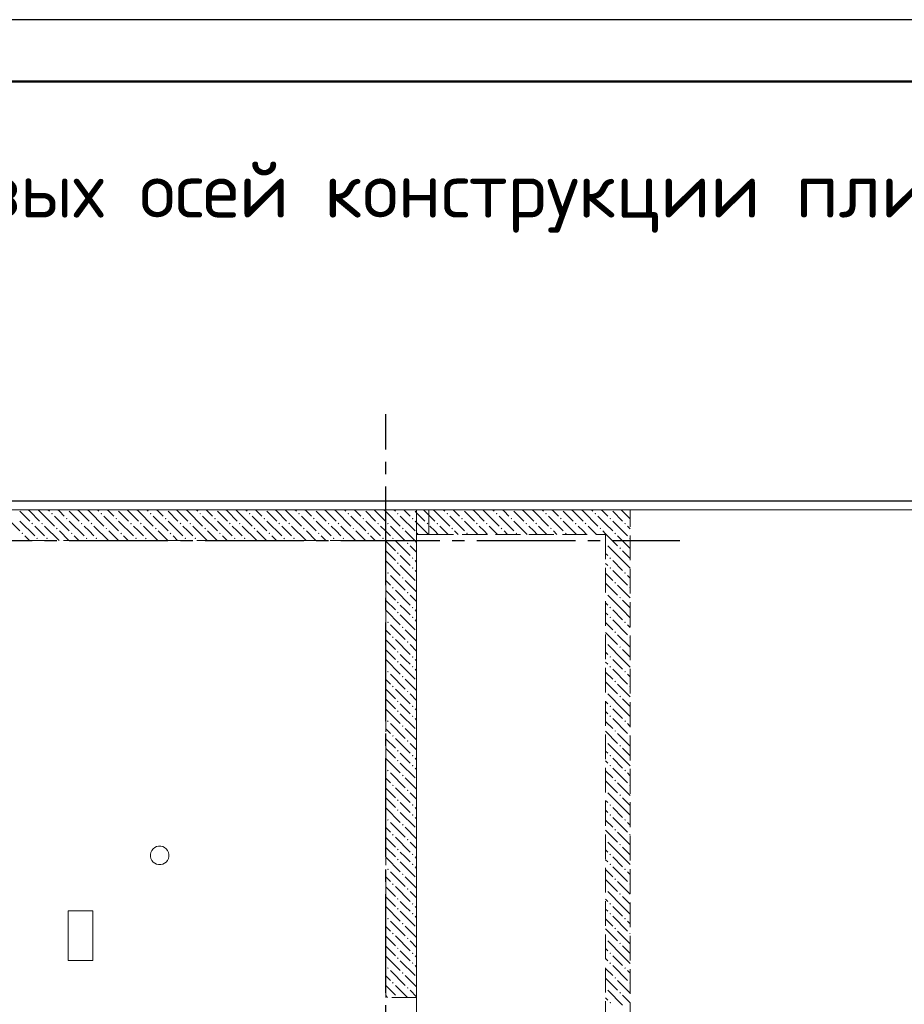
# Model space of a CAD drawing. Header units: millimetres. Extents: x 0 to 59400, y 0 to 42000.
# Tile 14 of 32: x 22099 to 29261, y 34026 to 42000. Entities that reach past the tile are written whole.
import ezdxf

# ---------------------------------------------------------------- set-up
doc = ezdxf.new("R2010")
doc.units = ezdxf.units.MM
doc.linetypes.add('______2', pattern=[270, 200, -70])
doc.linetypes.add('______5', pattern=[1100, 800, -100, 100, -100])
for name, color, linetype, lineweight in [('Standard', 7, 'Continuous', 25), ('ЖБ Перекрытие верхний уровень_1', 7, 'Continuous', 18), ('Текст_ общее', 7, 'Continuous', 25)]:
    doc.layers.add(name, color=color, linetype=linetype, lineweight=lineweight)
doc.layers.add('ЖБ Стена верхний уровень', color=7, linetype='______2', lineweight=13, true_color=0x656565)
doc.layers.add('Оси', color=7, linetype='______5', lineweight=13, true_color=0x656565)
doc.styles.add('ISOCPEUR', font='txt')

msp = doc.modelspace()

# ---------------------------------------------------------------- hatches: boundary and pattern name
at = {"layer": 'ЖБ Стена верхний уровень', "linetype": 'Continuous', "lineweight": 18, "transparency": 33554687}
for points in [[(22354.1, 37999.6), (22360.6, 38006.1), (22367.1, 37999.6), (22360.6, 37993.1)], [(22474.1, 37959.6), (22480.6, 37966.1), (22487.1, 37959.6), (22480.6, 37953.1)], [(22754.1, 37999.6), (22760.6, 38006.1), (22767.1, 37999.6), (22760.6, 37993.1)], [(22874.1, 37959.6), (22880.6, 37966.1), (22887.1, 37959.6), (22880.6, 37953.1)], [(23154.1, 37999.6), (23160.6, 38006.1), (23167.1, 37999.6), (23160.6, 37993.1)], [(23274.1, 37959.6), (23280.6, 37966.1), (23287.1, 37959.6), (23280.6, 37953.1)], [(23554.1, 37999.6), (23560.6, 38006.1), (23567.1, 37999.6), (23560.6, 37993.1)], [(23674.1, 37959.6), (23680.6, 37966.1), (23687.1, 37959.6), (23680.6, 37953.1)], [(23954.1, 37999.6), (23960.6, 38006.1), (23967.1, 37999.6), (23960.6, 37993.1)], [(24074.1, 37959.6), (24080.6, 37966.1), (24087.1, 37959.6), (24080.6, 37953.1)], [(24354.1, 37999.6), (24360.6, 38006.1), (24367.1, 37999.6), (24360.6, 37993.1)], [(24474.1, 37959.6), (24480.6, 37966.1), (24487.1, 37959.6), (24480.6, 37953.1)], [(24754.1, 37999.6), (24760.6, 38006.1), (24767.1, 37999.6), (24760.6, 37993.1)], [(24874.1, 37959.6), (24880.6, 37966.1), (24887.1, 37959.6), (24880.6, 37953.1)], [(25154.1, 37999.6), (25160.6, 38006.1), (25167.1, 37999.6), (25160.6, 37993.1)], [(25274.1, 37959.6), (25280.6, 37966.1), (25287.1, 37959.6), (25280.6, 37953.1)], [(25554.1, 37999.6), (25560.6, 38006.1), (25567.1, 37999.6), (25560.6, 37993.1)], [(25674.1, 37959.6), (25680.6, 37966.1), (25687.1, 37959.6), (25680.6, 37953.1)], [(25954.1, 37999.6), (25960.6, 38006.1), (25967.1, 37999.6), (25960.6, 37993.1)], [(26074.1, 37959.6), (26080.6, 37966.1), (26087.1, 37959.6), (26080.6, 37953.1)], [(26354.1, 37999.6), (26360.6, 38006.1), (26367.1, 37999.6), (26360.6, 37993.1)], [(26474.1, 37959.6), (26480.6, 37966.1), (26487.1, 37959.6), (26480.6, 37953.1)], [(26754.1, 37999.6), (26760.6, 38006.1), (26767.1, 37999.6), (26760.6, 37993.1)], [(26874.1, 37959.6), (26880.6, 37966.1), (26887.1, 37959.6), (26880.6, 37953.1)], [(22194.1, 37919.6), (22200.6, 37926.1), (22207.1, 37919.6), (22200.6, 37913.1)], [(22274.1, 37919.6), (22280.6, 37926.1), (22287.1, 37919.6), (22280.6, 37913.1)], [(22394.1, 37879.6), (22400.6, 37886.1), (22407.1, 37879.6), (22400.6, 37873.1)], [(22594.1, 37919.6), (22600.6, 37926.1), (22607.1, 37919.6), (22600.6, 37913.1)], [(22674.1, 37919.6), (22680.6, 37926.1), (22687.1, 37919.6), (22680.6, 37913.1)], [(22794.1, 37879.6), (22800.6, 37886.1), (22807.1, 37879.6), (22800.6, 37873.1)], [(22994.1, 37919.6), (23000.6, 37926.1), (23007.1, 37919.6), (23000.6, 37913.1)], [(23074.1, 37919.6), (23080.6, 37926.1), (23087.1, 37919.6), (23080.6, 37913.1)], [(23194.1, 37879.6), (23200.6, 37886.1), (23207.1, 37879.6), (23200.6, 37873.1)], [(23394.1, 37919.6), (23400.6, 37926.1), (23407.1, 37919.6), (23400.6, 37913.1)], [(23474.1, 37919.6), (23480.6, 37926.1), (23487.1, 37919.6), (23480.6, 37913.1)], [(23594.1, 37879.6), (23600.6, 37886.1), (23607.1, 37879.6), (23600.6, 37873.1)], [(23794.1, 37919.6), (23800.6, 37926.1), (23807.1, 37919.6), (23800.6, 37913.1)], [(23874.1, 37919.6), (23880.6, 37926.1), (23887.1, 37919.6), (23880.6, 37913.1)], [(23994.1, 37879.6), (24000.6, 37886.1), (24007.1, 37879.6), (24000.6, 37873.1)], [(24194.1, 37919.6), (24200.6, 37926.1), (24207.1, 37919.6), (24200.6, 37913.1)], [(24274.1, 37919.6), (24280.6, 37926.1), (24287.1, 37919.6), (24280.6, 37913.1)], [(24394.1, 37879.6), (24400.6, 37886.1), (24407.1, 37879.6), (24400.6, 37873.1)], [(24594.1, 37919.6), (24600.6, 37926.1), (24607.1, 37919.6), (24600.6, 37913.1)], [(24674.1, 37919.6), (24680.6, 37926.1), (24687.1, 37919.6), (24680.6, 37913.1)], [(24794.1, 37879.6), (24800.6, 37886.1), (24807.1, 37879.6), (24800.6, 37873.1)], [(24994.1, 37919.6), (25000.6, 37926.1), (25007.1, 37919.6), (25000.6, 37913.1)], [(25074.1, 37919.6), (25080.6, 37926.1), (25087.1, 37919.6), (25080.6, 37913.1)], [(25194.1, 37879.6), (25200.6, 37886.1), (25207.1, 37879.6), (25200.6, 37873.1)], [(25394.1, 37919.6), (25400.6, 37926.1), (25407.1, 37919.6), (25400.6, 37913.1)], [(25474.1, 37919.6), (25480.6, 37926.1), (25487.1, 37919.6), (25480.6, 37913.1)], [(25594.1, 37879.6), (25600.6, 37886.1), (25607.1, 37879.6), (25600.6, 37873.1)], [(25794.1, 37919.6), (25800.6, 37926.1), (25807.1, 37919.6), (25800.6, 37913.1)], [(25874.1, 37919.6), (25880.6, 37926.1), (25887.1, 37919.6), (25880.6, 37913.1)], [(25994.1, 37879.6), (26000.6, 37886.1), (26007.1, 37879.6), (26000.6, 37873.1)], [(26194.1, 37919.6), (26200.6, 37926.1), (26207.1, 37919.6), (26200.6, 37913.1)], [(26274.1, 37919.6), (26280.6, 37926.1), (26287.1, 37919.6), (26280.6, 37913.1)], [(26394.1, 37879.6), (26400.6, 37886.1), (26407.1, 37879.6), (26400.6, 37873.1)], [(26594.1, 37919.6), (26600.6, 37926.1), (26607.1, 37919.6), (26600.6, 37913.1)], [(26674.1, 37919.6), (26680.6, 37926.1), (26687.1, 37919.6), (26680.6, 37913.1)], [(26794.1, 37879.6), (26800.6, 37886.1), (26807.1, 37879.6), (26800.6, 37873.1)], [(26994.1, 37919.6), (27000.6, 37926.1), (27007.1, 37919.6), (27000.6, 37913.1)], [(22114.1, 37839.6), (22120.6, 37846.1), (22127.1, 37839.6), (22120.6, 37833.1)], [(22234.1, 37799.6), (22240.6, 37806.1), (22247.1, 37799.6), (22240.6, 37793.1)], [(22314.1, 37799.6), (22320.6, 37806.1), (22327.1, 37799.6), (22320.6, 37793.1)], [(22514.1, 37839.6), (22520.6, 37846.1), (22527.1, 37839.6), (22520.6, 37833.1)], [(22634.1, 37799.6), (22640.6, 37806.1), (22647.1, 37799.6), (22640.6, 37793.1)], [(22714.1, 37799.6), (22720.6, 37806.1), (22727.1, 37799.6), (22720.6, 37793.1)], [(22914.1, 37839.6), (22920.6, 37846.1), (22927.1, 37839.6), (22920.6, 37833.1)], [(23034.1, 37799.6), (23040.6, 37806.1), (23047.1, 37799.6), (23040.6, 37793.1)], [(23114.1, 37799.6), (23120.6, 37806.1), (23127.1, 37799.6), (23120.6, 37793.1)], [(23314.1, 37839.6), (23320.6, 37846.1), (23327.1, 37839.6), (23320.6, 37833.1)], [(23434.1, 37799.6), (23440.6, 37806.1), (23447.1, 37799.6), (23440.6, 37793.1)], [(23514.1, 37799.6), (23520.6, 37806.1), (23527.1, 37799.6), (23520.6, 37793.1)], [(23714.1, 37839.6), (23720.6, 37846.1), (23727.1, 37839.6), (23720.6, 37833.1)], [(23834.1, 37799.6), (23840.6, 37806.1), (23847.1, 37799.6), (23840.6, 37793.1)], [(23914.1, 37799.6), (23920.6, 37806.1), (23927.1, 37799.6), (23920.6, 37793.1)], [(24114.1, 37839.6), (24120.6, 37846.1), (24127.1, 37839.6), (24120.6, 37833.1)], [(24234.1, 37799.6), (24240.6, 37806.1), (24247.1, 37799.6), (24240.6, 37793.1)], [(24314.1, 37799.6), (24320.6, 37806.1), (24327.1, 37799.6), (24320.6, 37793.1)], [(24514.1, 37839.6), (24520.6, 37846.1), (24527.1, 37839.6), (24520.6, 37833.1)], [(24634.1, 37799.6), (24640.6, 37806.1), (24647.1, 37799.6), (24640.6, 37793.1)], [(24714.1, 37799.6), (24720.6, 37806.1), (24727.1, 37799.6), (24720.6, 37793.1)], [(24914.1, 37839.6), (24920.6, 37846.1), (24927.1, 37839.6), (24920.6, 37833.1)], [(25034.1, 37799.6), (25040.6, 37806.1), (25047.1, 37799.6), (25040.6, 37793.1)], [(25114.1, 37799.6), (25120.6, 37806.1), (25127.1, 37799.6), (25120.6, 37793.1)], [(25314.1, 37839.6), (25320.6, 37846.1), (25327.1, 37839.6), (25320.6, 37833.1)], [(25714.1, 37839.6), (25720.6, 37846.1), (25727.1, 37839.6), (25720.6, 37833.1)], [(26114.1, 37839.6), (26120.6, 37846.1), (26127.1, 37839.6), (26120.6, 37833.1)], [(26514.1, 37839.6), (26520.6, 37846.1), (26527.1, 37839.6), (26520.6, 37833.1)], [(26914.1, 37839.6), (26920.6, 37846.1), (26927.1, 37839.6), (26920.6, 37833.1)], [(27034.1, 37799.6), (27040.6, 37806.1), (27042.7, 37803.9), (27042.7, 37795.2), (27040.6, 37793.1)], [(25234.1, 37759.6), (25240.6, 37766.1), (25247.1, 37759.6), (25240.6, 37753.1)], [(26842.7, 37763.9), (26847.1, 37759.6), (26842.7, 37755.2)], [(26954.1, 37719.6), (26960.6, 37726.1), (26967.1, 37719.6), (26960.6, 37713.1)], [(25154.1, 37679.6), (25160.6, 37686.1), (25167.1, 37679.6), (25160.6, 37673.1)], [(25274.1, 37639.6), (25280.6, 37646.1), (25287.1, 37639.6), (25280.6, 37633.1)], [(26874.1, 37639.6), (26880.6, 37646.1), (26887.1, 37639.6), (26880.6, 37633.1)], [(25154.1, 37599.6), (25160.6, 37606.1), (25167.1, 37599.6), (25160.6, 37593.1)], [(25274.1, 37559.6), (25280.6, 37566.1), (25287.1, 37559.6), (25280.6, 37553.1)], [(26874.1, 37559.6), (26880.6, 37566.1), (26887.1, 37559.6), (26880.6, 37553.1)], [(25074.1, 37519.6), (25080.6, 37526.1), (25087.1, 37519.6), (25080.6, 37513.1)], [(25194.1, 37479.6), (25200.6, 37486.1), (25207.1, 37479.6), (25200.6, 37473.1)], [(26994.1, 37519.6), (27000.6, 37526.1), (27007.1, 37519.6), (27000.6, 37513.1)], [(25114.1, 37399.6), (25120.6, 37406.1), (25127.1, 37399.6), (25120.6, 37393.1)], [(26914.1, 37439.6), (26920.6, 37446.1), (26927.1, 37439.6), (26920.6, 37433.1)], [(27034.1, 37399.6), (27040.6, 37406.1), (27042.7, 37403.9), (27042.7, 37395.2), (27040.6, 37393.1)], [(25234.1, 37359.6), (25240.6, 37366.1), (25247.1, 37359.6), (25240.6, 37353.1)], [(26842.7, 37363.9), (26847.1, 37359.6), (26842.7, 37355.2)], [(26954.1, 37319.6), (26960.6, 37326.1), (26967.1, 37319.6), (26960.6, 37313.1)], [(25154.1, 37279.6), (25160.6, 37286.1), (25167.1, 37279.6), (25160.6, 37273.1)], [(25274.1, 37239.6), (25280.6, 37246.1), (25287.1, 37239.6), (25280.6, 37233.1)], [(26874.1, 37239.6), (26880.6, 37246.1), (26887.1, 37239.6), (26880.6, 37233.1)], [(25154.1, 37199.6), (25160.6, 37206.1), (25167.1, 37199.6), (25160.6, 37193.1)], [(25274.1, 37159.6), (25280.6, 37166.1), (25287.1, 37159.6), (25280.6, 37153.1)], [(26874.1, 37159.6), (26880.6, 37166.1), (26887.1, 37159.6), (26880.6, 37153.1)], [(25074.1, 37119.6), (25080.6, 37126.1), (25087.1, 37119.6), (25080.6, 37113.1)], [(25194.1, 37079.6), (25200.6, 37086.1), (25207.1, 37079.6), (25200.6, 37073.1)], [(26994.1, 37119.6), (27000.6, 37126.1), (27007.1, 37119.6), (27000.6, 37113.1)], [(25114.1, 36999.6), (25120.6, 37006.1), (25127.1, 36999.6), (25120.6, 36993.1)], [(26914.1, 37039.6), (26920.6, 37046.1), (26927.1, 37039.6), (26920.6, 37033.1)], [(27034.1, 36999.6), (27040.6, 37006.1), (27042.7, 37003.9), (27042.7, 36995.2), (27040.6, 36993.1)], [(25234.1, 36959.6), (25240.6, 36966.1), (25247.1, 36959.6), (25240.6, 36953.1)], [(26842.7, 36963.9), (26847.1, 36959.6), (26842.7, 36955.2)], [(26954.1, 36919.6), (26960.6, 36926.1), (26967.1, 36919.6), (26960.6, 36913.1)], [(25154.1, 36879.6), (25160.6, 36886.1), (25167.1, 36879.6), (25160.6, 36873.1)], [(25274.1, 36839.6), (25280.6, 36846.1), (25287.1, 36839.6), (25280.6, 36833.1)], [(26874.1, 36839.6), (26880.6, 36846.1), (26887.1, 36839.6), (26880.6, 36833.1)], [(25154.1, 36799.6), (25160.6, 36806.1), (25167.1, 36799.6), (25160.6, 36793.1)], [(25274.1, 36759.6), (25280.6, 36766.1), (25287.1, 36759.6), (25280.6, 36753.1)], [(26874.1, 36759.6), (26880.6, 36766.1), (26887.1, 36759.6), (26880.6, 36753.1)], [(25074.1, 36719.6), (25080.6, 36726.1), (25087.1, 36719.6), (25080.6, 36713.1)], [(25194.1, 36679.6), (25200.6, 36686.1), (25207.1, 36679.6), (25200.6, 36673.1)], [(26994.1, 36719.6), (27000.6, 36726.1), (27007.1, 36719.6), (27000.6, 36713.1)], [(25114.1, 36599.6), (25120.6, 36606.1), (25127.1, 36599.6), (25120.6, 36593.1)], [(26914.1, 36639.6), (26920.6, 36646.1), (26927.1, 36639.6), (26920.6, 36633.1)], [(27034.1, 36599.6), (27040.6, 36606.1), (27042.7, 36603.9), (27042.7, 36595.2), (27040.6, 36593.1)], [(25234.1, 36559.6), (25240.6, 36566.1), (25247.1, 36559.6), (25240.6, 36553.1)], [(26842.7, 36563.9), (26847.1, 36559.6), (26842.7, 36555.2)], [(26954.1, 36519.6), (26960.6, 36526.1), (26967.1, 36519.6), (26960.6, 36513.1)], [(25154.1, 36479.6), (25160.6, 36486.1), (25167.1, 36479.6), (25160.6, 36473.1)], [(25274.1, 36439.6), (25280.6, 36446.1), (25287.1, 36439.6), (25280.6, 36433.1)], [(26874.1, 36439.6), (26880.6, 36446.1), (26887.1, 36439.6), (26880.6, 36433.1)], [(25154.1, 36399.6), (25160.6, 36406.1), (25167.1, 36399.6), (25160.6, 36393.1)], [(25274.1, 36359.6), (25280.6, 36366.1), (25287.1, 36359.6), (25280.6, 36353.1)], [(26874.1, 36359.6), (26880.6, 36366.1), (26887.1, 36359.6), (26880.6, 36353.1)], [(25074.1, 36319.6), (25080.6, 36326.1), (25087.1, 36319.6), (25080.6, 36313.1)], [(25194.1, 36279.6), (25200.6, 36286.1), (25207.1, 36279.6), (25200.6, 36273.1)], [(26994.1, 36319.6), (27000.6, 36326.1), (27007.1, 36319.6), (27000.6, 36313.1)], [(25114.1, 36199.6), (25120.6, 36206.1), (25127.1, 36199.6), (25120.6, 36193.1)], [(26914.1, 36239.6), (26920.6, 36246.1), (26927.1, 36239.6), (26920.6, 36233.1)], [(27034.1, 36199.6), (27040.6, 36206.1), (27042.7, 36203.9), (27042.7, 36195.2), (27040.6, 36193.1)], [(25234.1, 36159.6), (25240.6, 36166.1), (25247.1, 36159.6), (25240.6, 36153.1)], [(26842.7, 36163.9), (26847.1, 36159.6), (26842.7, 36155.2)], [(26954.1, 36119.6), (26960.6, 36126.1), (26967.1, 36119.6), (26960.6, 36113.1)], [(25154.1, 36079.6), (25160.6, 36086.1), (25167.1, 36079.6), (25160.6, 36073.1)], [(25274.1, 36039.6), (25280.6, 36046.1), (25287.1, 36039.6), (25280.6, 36033.1)], [(26874.1, 36039.6), (26880.6, 36046.1), (26887.1, 36039.6), (26880.6, 36033.1)], [(25154.1, 35999.6), (25160.6, 36006.1), (25167.1, 35999.6), (25160.6, 35993.1)], [(25274.1, 35959.6), (25280.6, 35966.1), (25287.1, 35959.6), (25280.6, 35953.1)], [(26874.1, 35959.6), (26880.6, 35966.1), (26887.1, 35959.6), (26880.6, 35953.1)], [(25074.1, 35919.6), (25080.6, 35926.1), (25087.1, 35919.6), (25080.6, 35913.1)], [(25194.1, 35879.6), (25200.6, 35886.1), (25207.1, 35879.6), (25200.6, 35873.1)], [(26994.1, 35919.6), (27000.6, 35926.1), (27007.1, 35919.6), (27000.6, 35913.1)], [(25114.1, 35799.6), (25120.6, 35806.1), (25127.1, 35799.6), (25120.6, 35793.1)], [(26914.1, 35839.6), (26920.6, 35846.1), (26927.1, 35839.6), (26920.6, 35833.1)], [(27034.1, 35799.6), (27040.6, 35806.1), (27042.7, 35803.9), (27042.7, 35795.2), (27040.6, 35793.1)], [(25234.1, 35759.6), (25240.6, 35766.1), (25247.1, 35759.6), (25240.6, 35753.1)], [(26842.7, 35763.9), (26847.1, 35759.6), (26842.7, 35755.2)], [(26954.1, 35719.6), (26960.6, 35726.1), (26967.1, 35719.6), (26960.6, 35713.1)], [(25154.1, 35679.6), (25160.6, 35686.1), (25167.1, 35679.6), (25160.6, 35673.1)], [(25274.1, 35639.6), (25280.6, 35646.1), (25287.1, 35639.6), (25280.6, 35633.1)], [(26874.1, 35639.6), (26880.6, 35646.1), (26887.1, 35639.6), (26880.6, 35633.1)], [(25154.1, 35599.6), (25160.6, 35606.1), (25167.1, 35599.6), (25160.6, 35593.1)], [(25274.1, 35559.6), (25280.6, 35566.1), (25287.1, 35559.6), (25280.6, 35553.1)], [(26874.1, 35559.6), (26880.6, 35566.1), (26887.1, 35559.6), (26880.6, 35553.1)], [(25074.1, 35519.6), (25080.6, 35526.1), (25087.1, 35519.6), (25080.6, 35513.1)], [(25194.1, 35479.6), (25200.6, 35486.1), (25207.1, 35479.6), (25200.6, 35473.1)], [(26994.1, 35519.6), (27000.6, 35526.1), (27007.1, 35519.6), (27000.6, 35513.1)], [(25114.1, 35399.6), (25120.6, 35406.1), (25127.1, 35399.6), (25120.6, 35393.1)], [(26914.1, 35439.6), (26920.6, 35446.1), (26927.1, 35439.6), (26920.6, 35433.1)], [(27034.1, 35399.6), (27040.6, 35406.1), (27042.7, 35403.9), (27042.7, 35395.2), (27040.6, 35393.1)], [(25234.1, 35359.6), (25240.6, 35366.1), (25247.1, 35359.6), (25240.6, 35353.1)], [(26842.7, 35363.9), (26847.1, 35359.6), (26842.7, 35355.2)], [(26954.1, 35319.6), (26960.6, 35326.1), (26967.1, 35319.6), (26960.6, 35313.1)], [(25154.1, 35279.6), (25160.6, 35286.1), (25167.1, 35279.6), (25160.6, 35273.1)], [(25274.1, 35239.6), (25280.6, 35246.1), (25287.1, 35239.6), (25280.6, 35233.1)], [(26874.1, 35239.6), (26880.6, 35246.1), (26887.1, 35239.6), (26880.6, 35233.1)], [(25154.1, 35199.6), (25160.6, 35206.1), (25167.1, 35199.6), (25160.6, 35193.1)], [(25274.1, 35159.6), (25280.6, 35166.1), (25287.1, 35159.6), (25280.6, 35153.1)], [(26874.1, 35159.6), (26880.6, 35166.1), (26887.1, 35159.6), (26880.6, 35153.1)], [(25074.1, 35119.6), (25080.6, 35126.1), (25087.1, 35119.6), (25080.6, 35113.1)], [(25194.1, 35079.6), (25200.6, 35086.1), (25207.1, 35079.6), (25200.6, 35073.1)], [(26994.1, 35119.6), (27000.6, 35126.1), (27007.1, 35119.6), (27000.6, 35113.1)], [(25114.1, 34999.6), (25120.6, 35006.1), (25127.1, 34999.6), (25120.6, 34993.1)], [(26914.1, 35039.6), (26920.6, 35046.1), (26927.1, 35039.6), (26920.6, 35033.1)], [(27034.1, 34999.6), (27040.6, 35006.1), (27042.7, 35003.9), (27042.7, 34995.2), (27040.6, 34993.1)], [(25234.1, 34959.6), (25240.6, 34966.1), (25247.1, 34959.6), (25240.6, 34953.1)], [(26842.7, 34963.9), (26847.1, 34959.6), (26842.7, 34955.2)], [(26954.1, 34919.6), (26960.6, 34926.1), (26967.1, 34919.6), (26960.6, 34913.1)], [(25154.1, 34879.6), (25160.6, 34886.1), (25167.1, 34879.6), (25160.6, 34873.1)], [(25274.1, 34839.6), (25280.6, 34846.1), (25287.1, 34839.6), (25280.6, 34833.1)], [(26874.1, 34839.6), (26880.6, 34846.1), (26887.1, 34839.6), (26880.6, 34833.1)], [(25154.1, 34799.6), (25160.6, 34806.1), (25167.1, 34799.6), (25160.6, 34793.1)], [(25274.1, 34759.6), (25280.6, 34766.1), (25287.1, 34759.6), (25280.6, 34753.1)], [(26874.1, 34759.6), (26880.6, 34766.1), (26887.1, 34759.6), (26880.6, 34753.1)], [(25074.1, 34719.6), (25080.6, 34726.1), (25087.1, 34719.6), (25080.6, 34713.1)], [(25194.1, 34679.6), (25200.6, 34686.1), (25207.1, 34679.6), (25200.6, 34673.1)], [(26994.1, 34719.6), (27000.6, 34726.1), (27007.1, 34719.6), (27000.6, 34713.1)], [(25114.1, 34599.6), (25120.6, 34606.1), (25127.1, 34599.6), (25120.6, 34593.1)], [(26914.1, 34639.6), (26920.6, 34646.1), (26927.1, 34639.6), (26920.6, 34633.1)], [(27034.1, 34599.6), (27040.6, 34606.1), (27042.7, 34603.9), (27042.7, 34595.2), (27040.6, 34593.1)], [(25234.1, 34559.6), (25240.6, 34566.1), (25247.1, 34559.6), (25240.6, 34553.1)], [(26842.7, 34563.9), (26847.1, 34559.6), (26842.7, 34555.2)], [(26954.1, 34519.6), (26960.6, 34526.1), (26967.1, 34519.6), (26960.6, 34513.1)], [(25154.1, 34479.6), (25160.6, 34486.1), (25167.1, 34479.6), (25160.6, 34473.1)], [(25154.1, 34399.6), (25160.6, 34406.1), (25167.1, 34399.6), (25160.6, 34393.1)], [(25274.1, 34439.6), (25280.6, 34446.1), (25287.1, 34439.6), (25280.6, 34433.1)], [(26874.1, 34439.6), (26880.6, 34446.1), (26887.1, 34439.6), (26880.6, 34433.1)], [(25074.1, 34319.6), (25080.6, 34326.1), (25087.1, 34319.6), (25080.6, 34313.1)], [(25274.1, 34359.6), (25280.6, 34366.1), (25287.1, 34359.6), (25280.6, 34353.1)], [(26874.1, 34359.6), (26880.6, 34366.1), (26887.1, 34359.6), (26880.6, 34353.1)], [(26994.1, 34319.6), (27000.6, 34326.1), (27007.1, 34319.6), (27000.6, 34313.1)], [(25194.1, 34279.6), (25200.6, 34286.1), (25207.1, 34279.6), (25200.6, 34273.1)], [(26914.1, 34239.6), (26920.6, 34246.1), (26927.1, 34239.6), (26920.6, 34233.1)], [(25114.1, 34199.6), (25120.6, 34206.1), (25127.1, 34199.6), (25120.6, 34193.1)], [(25234.1, 34159.6), (25240.6, 34166.1), (25247.1, 34159.6), (25240.6, 34153.1)], [(26842.7, 34163.9), (26847.1, 34159.6), (26842.7, 34155.2)], [(27034.1, 34199.6), (27040.6, 34206.1), (27042.7, 34203.9), (27042.7, 34195.2), (27040.6, 34193.1)], [(25156.5, 34082), (25160.6, 34086.1), (25164.6, 34082)], [(26954.1, 34119.6), (26960.6, 34126.1), (26967.1, 34119.6), (26960.6, 34113.1)], [(26874.1, 34039.6), (26880.6, 34046.1), (26887.1, 34039.6), (26880.6, 34033.1)]]:
    msp.add_hatch(color=7, dxfattribs=at).paths.add_polyline_path(points, flags=16)

# ---------------------------------------------------------------- linework, layer by layer
at = {"layer": 'Standard', "color": 7, "linetype": 'Continuous', "lineweight": 25, "transparency": 33554687}
msp.add_lwpolyline([(0, 0), (59400, 0), (59400, 42000), (0, 42000), (0, 0)], close=True, dxfattribs=at)
at = {"layer": 'Standard', "color": 7, "linetype": 'Continuous', "lineweight": 13, "transparency": 33554687}
for points in [[(59400, 42000), (0, 42000), (0, 19532), (59400, 19532), (59400, 42000)], [(58900, 41500), (2000, 41500), (2000, 6000), (58900, 6000), (58900, 41500)], [(6812.7, 19282), (55405.8, 19282), (55405.8, 38032), (6812.7, 38032), (6812.7, 19282)], [(6812.7, 19532), (55406.2, 19532), (55406.2, 38032), (6812.7, 38032), (6812.7, 19532)]]:
    msp.add_lwpolyline(points, dxfattribs=at)
at = {"layer": 'Standard', "color": 7, "linetype": 'Continuous', "lineweight": 50, "transparency": 33554687}
msp.add_lwpolyline([(2000, 41500), (58900, 41500), (58900, 500), (2000, 500), (2000, 41500)], close=True, dxfattribs=at)
at = {"layer": 'Standard', "color": 254, "linetype": 'Continuous', "lineweight": 25, "true_color": 0xc4c4ff, "transparency": 33554687}
msp.add_lwpolyline([(7672.7, 19449), (55215.3, 19449), (55215.3, 38101), (7672.7, 38101), (7672.7, 19449)], dxfattribs=at)
at = {"layer": 'ЖБ Перекрытие верхний уровень_1', "color": 7, "linetype": 'Continuous', "lineweight": 18, "transparency": 33554687}
for p, q in [((25312.7, 38032), (6812.7, 38032)), ((25312.7, 31482), (25312.7, 38032)), ((23161.6, 35256.9), (23157.9, 35240.4)), ((23169, 35272.1), (23161.6, 35256.9)), ((23179.5, 35285.3), (23169, 35272.1)), ((23192.7, 35295.8), (23179.5, 35285.3)), ((23207.9, 35303.1), (23192.7, 35295.8)), ((23224.3, 35306.8), (23207.9, 35303.1)), ((23241.2, 35306.8), (23224.3, 35306.8)), ((23257.6, 35303.1), (23241.2, 35306.8)), ((23272.8, 35295.8), (23257.6, 35303.1)), ((23286, 35285.3), (23272.8, 35295.8)), ((23296.5, 35272.1), (23286, 35285.3)), ((23303.8, 35256.9), (23296.5, 35272.1)), ((23307.6, 35240.4), (23303.8, 35256.9)), ((23157.9, 35240.4), (23157.9, 35223.6)), ((23157.9, 35223.6), (23161.6, 35207.1)), ((23161.6, 35207.1), (23169, 35191.9)), ((23169, 35191.9), (23179.5, 35178.7)), ((23179.5, 35178.7), (23192.7, 35168.2)), ((23192.7, 35168.2), (23207.9, 35160.9)), ((23257.6, 35160.9), (23272.8, 35168.2)), ((23272.8, 35168.2), (23286, 35178.7)), ((23286, 35178.7), (23296.5, 35191.9)), ((23296.5, 35191.9), (23303.8, 35207.1)), ((23303.8, 35207.1), (23307.6, 35223.6)), ((23307.6, 35223.6), (23307.6, 35240.4)), ((23207.9, 35160.9), (23224.3, 35157.2)), ((23224.3, 35157.2), (23241.2, 35157.2)), ((23241.2, 35157.2), (23257.6, 35160.9)), ((22692.7, 34782), (22492.7, 34782)), ((22492.7, 34782), (22492.7, 34382)), ((22692.7, 34382), (22692.7, 34782)), ((22492.7, 34382), (22692.7, 34382))]:
    msp.add_line(p, q, dxfattribs=at)
at = {"layer": 'ЖБ Стена верхний уровень', "color": 251, "linetype": '______2', "lineweight": 13, "true_color": 0x656565, "transparency": 33554687}
for p, q in [((25312.7, 38032), (7062.7, 38032)), ((25412.7, 38032), (25312.7, 38032)), ((25412.7, 37832), (25412.7, 38032)), ((26842.7, 38032), (25412.7, 38032)), ((27042.7, 38032), (26842.7, 38032)), ((27042.7, 31682), (27042.7, 38032)), ((25312.7, 37782), (25312.7, 37832)), ((25312.7, 37832), (25412.7, 37832)), ((25412.7, 37832), (26842.7, 37832)), ((26842.7, 37832), (26842.7, 31682)), ((7062.7, 37782), (25062.7, 37782)), ((25062.7, 37782), (25062.7, 34082)), ((25312.7, 34082), (25312.7, 37782)), ((25312.7, 34082), (25062.7, 34082))]:
    msp.add_line(p, q, dxfattribs=at)
at = {"layer": 'ЖБ Стена верхний уровень', "color": 9, "linetype": 'Continuous', "lineweight": 18, "true_color": 0xc7c7c7, "transparency": 33554687}
for p, q in [((21980.6, 37979.6), (22100.6, 37859.6)), ((22100.6, 38019.6), (22180.6, 37939.6)), ((22180.6, 38019.6), (22168.2, 38032)), ((22180.6, 38019.6), (22260.6, 37939.6)), ((22248.2, 38032), (22260.6, 38019.6)), ((22260.6, 38019.6), (22380.6, 37899.6)), ((22328.1, 38032), (22340.6, 38019.6)), ((22380.6, 37979.6), (22500.6, 37859.6)), ((22420.6, 38019.6), (22408.2, 38032)), ((22460.6, 37979.6), (22420.6, 38019.6)), ((22500.6, 38019.6), (22580.6, 37939.6)), ((22580.6, 38019.6), (22568.2, 38032)), ((22580.6, 38019.6), (22660.6, 37939.6)), ((22648.2, 38032), (22660.6, 38019.6)), ((22660.6, 38019.6), (22780.6, 37899.6)), ((22728.1, 38032), (22740.6, 38019.6)), ((22780.6, 37979.6), (22900.6, 37859.6)), ((22820.6, 38019.6), (22808.2, 38032)), ((22860.6, 37979.6), (22820.6, 38019.6)), ((22900.6, 38019.6), (22980.6, 37939.6)), ((22980.6, 38019.6), (22968.2, 38032)), ((22980.6, 38019.6), (23060.6, 37939.6)), ((23048.2, 38032), (23060.6, 38019.6)), ((23060.6, 38019.6), (23180.6, 37899.6)), ((23128.1, 38032), (23140.6, 38019.6)), ((23180.6, 37979.6), (23300.6, 37859.6)), ((23220.6, 38019.6), (23208.2, 38032)), ((23260.6, 37979.6), (23220.6, 38019.6)), ((23300.6, 38019.6), (23380.6, 37939.6)), ((23380.6, 38019.6), (23368.2, 38032)), ((23380.6, 38019.6), (23460.6, 37939.6)), ((23448.2, 38032), (23460.6, 38019.6)), ((23460.6, 38019.6), (23580.6, 37899.6)), ((23528.1, 38032), (23540.6, 38019.6)), ((23580.6, 37979.6), (23700.6, 37859.6)), ((23620.6, 38019.6), (23608.2, 38032)), ((23660.6, 37979.6), (23620.6, 38019.6)), ((23700.6, 38019.6), (23780.6, 37939.6)), ((23780.6, 38019.6), (23768.2, 38032)), ((23780.6, 38019.6), (23860.6, 37939.6)), ((23848.2, 38032), (23860.6, 38019.6)), ((23860.6, 38019.6), (23980.6, 37899.6)), ((23928.1, 38032), (23940.6, 38019.6)), ((23980.6, 37979.6), (24100.6, 37859.6)), ((24020.6, 38019.6), (24008.2, 38032)), ((24060.6, 37979.6), (24020.6, 38019.6)), ((24100.6, 38019.6), (24180.6, 37939.6)), ((24180.6, 38019.6), (24168.2, 38032)), ((24180.6, 38019.6), (24260.6, 37939.6)), ((24248.2, 38032), (24260.6, 38019.6)), ((24260.6, 38019.6), (24380.6, 37899.6)), ((24328.1, 38032), (24340.6, 38019.6)), ((24380.6, 37979.6), (24500.6, 37859.6)), ((24420.6, 38019.6), (24408.2, 38032)), ((24460.6, 37979.6), (24420.6, 38019.6)), ((24500.6, 38019.6), (24580.6, 37939.6)), ((24580.6, 38019.6), (24568.2, 38032)), ((24580.6, 38019.6), (24660.6, 37939.6)), ((24648.2, 38032), (24660.6, 38019.6)), ((24660.6, 38019.6), (24780.6, 37899.6)), ((24728.1, 38032), (24740.6, 38019.6)), ((24780.6, 37979.6), (24900.6, 37859.6)), ((24820.6, 38019.6), (24808.2, 38032)), ((24860.6, 37979.6), (24820.6, 38019.6)), ((24900.6, 38019.6), (24980.6, 37939.6)), ((24980.6, 38019.6), (24968.2, 38032)), ((24980.6, 38019.6), (25060.6, 37939.6)), ((25048.2, 38032), (25060.6, 38019.6)), ((25060.6, 38019.6), (25180.6, 37899.6)), ((25128.1, 38032), (25140.6, 38019.6)), ((25180.6, 37979.6), (25300.6, 37859.6)), ((25220.6, 38019.6), (25208.2, 38032)), ((25260.6, 37979.6), (25220.6, 38019.6)), ((25300.6, 38019.6), (25312.7, 38007.4)), ((25312.7, 38007.4), (25380.6, 37939.6)), ((25380.6, 38019.6), (25368.2, 38032)), ((25380.6, 38019.6), (25460.6, 37939.6)), ((25448.2, 38032), (25460.6, 38019.6)), ((25460.6, 38019.6), (25580.6, 37899.6)), ((25528.1, 38032), (25540.6, 38019.6)), ((25580.6, 37979.6), (25700.6, 37859.6)), ((25620.6, 38019.6), (25608.2, 38032)), ((25660.6, 37979.6), (25620.6, 38019.6)), ((25700.6, 38019.6), (25780.6, 37939.6)), ((25780.6, 38019.6), (25768.2, 38032)), ((25780.6, 38019.6), (25860.6, 37939.6)), ((25848.2, 38032), (25860.6, 38019.6)), ((25860.6, 38019.6), (25980.6, 37899.6)), ((25928.1, 38032), (25940.6, 38019.6)), ((25980.6, 37979.6), (26100.6, 37859.6)), ((26020.6, 38019.6), (26008.2, 38032)), ((26060.6, 37979.6), (26020.6, 38019.6)), ((26100.6, 38019.6), (26180.6, 37939.6)), ((26180.6, 38019.6), (26168.2, 38032)), ((26180.6, 38019.6), (26260.6, 37939.6)), ((26248.2, 38032), (26260.6, 38019.6)), ((26260.6, 38019.6), (26380.6, 37899.6)), ((26328.1, 38032), (26340.6, 38019.6)), ((26380.6, 37979.6), (26500.6, 37859.6)), ((26420.6, 38019.6), (26408.2, 38032)), ((26460.6, 37979.6), (26420.6, 38019.6)), ((26500.6, 38019.6), (26580.6, 37939.6)), ((26580.6, 38019.6), (26568.2, 38032)), ((26580.6, 38019.6), (26660.6, 37939.6)), ((26648.2, 38032), (26660.6, 38019.6)), ((26660.6, 38019.6), (26780.6, 37899.6)), ((26728.1, 38032), (26740.6, 38019.6)), ((26780.6, 37979.6), (26842.7, 37917.4)), ((26820.6, 38019.6), (26808.2, 38032)), ((26842.7, 37997.4), (26820.6, 38019.6)), ((26860.6, 37979.6), (26842.7, 37997.4)), ((26900.6, 38019.6), (26980.6, 37939.6)), ((26980.6, 38019.6), (26968.2, 38032)), ((26980.6, 38019.6), (27042.7, 37957.4)), ((22100.6, 37939.6), (22220.6, 37819.6)), ((22260.6, 37859.6), (22220.6, 37899.6)), ((22300.6, 37899.6), (22418.1, 37782)), ((22500.6, 37939.6), (22620.6, 37819.6)), ((22660.6, 37859.6), (22620.6, 37899.6)), ((22700.6, 37899.6), (22818.1, 37782)), ((22900.6, 37939.6), (23020.6, 37819.6)), ((23060.6, 37859.6), (23020.6, 37899.6)), ((23100.6, 37899.6), (23218.1, 37782)), ((23300.6, 37939.6), (23420.6, 37819.6)), ((23460.6, 37859.6), (23420.6, 37899.6)), ((23500.6, 37899.6), (23618.1, 37782)), ((23700.6, 37939.6), (23820.6, 37819.6)), ((23860.6, 37859.6), (23820.6, 37899.6)), ((23900.6, 37899.6), (24018.1, 37782)), ((24100.6, 37939.6), (24220.6, 37819.6)), ((24260.6, 37859.6), (24220.6, 37899.6)), ((24300.6, 37899.6), (24418.1, 37782)), ((24500.6, 37939.6), (24620.6, 37819.6)), ((24660.6, 37859.6), (24620.6, 37899.6)), ((24700.6, 37899.6), (24818.1, 37782)), ((24900.6, 37939.6), (25020.6, 37819.6)), ((25060.6, 37859.6), (25020.6, 37899.6)), ((25100.6, 37899.6), (25218.1, 37782)), ((25300.6, 37939.6), (25312.7, 37927.4)), ((25312.7, 37927.4), (25408.1, 37832)), ((25460.6, 37859.6), (25420.6, 37899.6)), ((25500.6, 37899.6), (25568.1, 37832)), ((25700.6, 37939.6), (25808.1, 37832)), ((25860.6, 37859.6), (25820.6, 37899.6)), ((25900.6, 37899.6), (25968.1, 37832)), ((26100.6, 37939.6), (26208.1, 37832)), ((26260.6, 37859.6), (26220.6, 37899.6)), ((26300.6, 37899.6), (26368.1, 37832)), ((26500.6, 37939.6), (26608.1, 37832)), ((26660.6, 37859.6), (26620.6, 37899.6)), ((26700.6, 37899.6), (26768.1, 37832)), ((26842.7, 37917.4), (26900.6, 37859.6)), ((26900.6, 37939.6), (27020.6, 37819.6)), ((27042.7, 37877.4), (27020.6, 37899.6)), ((22178.1, 37782), (22140.6, 37819.6)), ((22300.6, 37819.6), (22260.6, 37859.6)), ((22420.6, 37859.6), (22498.1, 37782)), ((22578.1, 37782), (22540.6, 37819.6)), ((22700.6, 37819.6), (22660.6, 37859.6)), ((22820.6, 37859.6), (22898.1, 37782)), ((22978.1, 37782), (22940.6, 37819.6)), ((23100.6, 37819.6), (23060.6, 37859.6)), ((23220.6, 37859.6), (23298.1, 37782)), ((23378.1, 37782), (23340.6, 37819.6)), ((23500.6, 37819.6), (23460.6, 37859.6)), ((23620.6, 37859.6), (23698.1, 37782)), ((23778.1, 37782), (23740.6, 37819.6)), ((23900.6, 37819.6), (23860.6, 37859.6)), ((24020.6, 37859.6), (24098.1, 37782)), ((24178.1, 37782), (24140.6, 37819.6)), ((24300.6, 37819.6), (24260.6, 37859.6)), ((24420.6, 37859.6), (24498.1, 37782)), ((24578.1, 37782), (24540.6, 37819.6)), ((24700.6, 37819.6), (24660.6, 37859.6)), ((24820.6, 37859.6), (24898.1, 37782)), ((24978.1, 37782), (24940.6, 37819.6)), ((25100.6, 37819.6), (25060.6, 37859.6)), ((25220.6, 37859.6), (25298.1, 37782)), ((25488.1, 37832), (25460.6, 37859.6)), ((25620.6, 37859.6), (25648.2, 37832)), ((25888.1, 37832), (25860.6, 37859.6)), ((26020.6, 37859.6), (26048.2, 37832)), ((26288.1, 37832), (26260.6, 37859.6)), ((26420.6, 37859.6), (26448.2, 37832)), ((26688.1, 37832), (26660.6, 37859.6)), ((26820.6, 37859.6), (26842.7, 37837.4)), ((26842.7, 37837.4), (26940.6, 37739.6)), ((27042.7, 37717.4), (26940.6, 37819.6)), ((25140.6, 37779.6), (25260.6, 37659.6)), ((25218.2, 37782), (25220.6, 37779.6)), ((25312.7, 37687.4), (25260.6, 37739.6)), ((25298.1, 37782), (25312.7, 37767.4)), ((26980.6, 37619.6), (26860.6, 37739.6)), ((25220.6, 37619.6), (25180.6, 37659.6)), ((26842.7, 37677.4), (26860.6, 37659.6)), ((26980.6, 37699.6), (27042.7, 37637.4)), ((25180.6, 37579.6), (25300.6, 37459.6)), ((25260.6, 37579.6), (25220.6, 37619.6)), ((25300.6, 37619.6), (25312.7, 37607.4)), ((26860.6, 37579.6), (26842.7, 37597.4)), ((26900.6, 37619.6), (26980.6, 37539.6)), ((26980.6, 37619.6), (27042.7, 37557.4)), ((25100.6, 37499.6), (25220.6, 37379.6)), ((25300.6, 37539.6), (25312.7, 37527.4)), ((26842.7, 37517.4), (26900.6, 37459.6)), ((26900.6, 37539.6), (27020.6, 37419.6)), ((27042.7, 37477.4), (27020.6, 37499.6)), ((25220.6, 37459.6), (25312.7, 37367.4)), ((26842.7, 37437.4), (26940.6, 37339.6)), ((27042.7, 37317.4), (26940.6, 37419.6)), ((25140.6, 37379.6), (25260.6, 37259.6)), ((25312.7, 37287.4), (25260.6, 37339.6)), ((26980.6, 37219.6), (26860.6, 37339.6)), ((25220.6, 37219.6), (25180.6, 37259.6)), ((26842.7, 37277.4), (26860.6, 37259.6)), ((26980.6, 37299.6), (27042.7, 37237.4)), ((25180.6, 37179.6), (25300.6, 37059.6)), ((25260.6, 37179.6), (25220.6, 37219.6)), ((25300.6, 37219.6), (25312.7, 37207.4)), ((26860.6, 37179.6), (26842.7, 37197.4)), ((26900.6, 37219.6), (26980.6, 37139.6)), ((26980.6, 37219.6), (27042.7, 37157.4)), ((25100.6, 37099.6), (25220.6, 36979.6)), ((25300.6, 37139.6), (25312.7, 37127.4)), ((26842.7, 37117.4), (26900.6, 37059.6)), ((26900.6, 37139.6), (27020.6, 37019.6)), ((27042.7, 37077.4), (27020.6, 37099.6)), ((25220.6, 37059.6), (25312.7, 36967.4)), ((26842.7, 37037.4), (26940.6, 36939.6)), ((27042.7, 36917.4), (26940.6, 37019.6)), ((25140.6, 36979.6), (25260.6, 36859.6)), ((25312.7, 36887.4), (25260.6, 36939.6)), ((26980.6, 36819.6), (26860.6, 36939.6)), ((25220.6, 36819.6), (25180.6, 36859.6)), ((26842.7, 36877.4), (26860.6, 36859.6)), ((26980.6, 36899.6), (27042.7, 36837.4)), ((25180.6, 36779.6), (25300.6, 36659.6)), ((25260.6, 36779.6), (25220.6, 36819.6)), ((25300.6, 36819.6), (25312.7, 36807.4)), ((26860.6, 36779.6), (26842.7, 36797.4)), ((26900.6, 36819.6), (26980.6, 36739.6)), ((26980.6, 36819.6), (27042.7, 36757.4)), ((25100.6, 36699.6), (25220.6, 36579.6)), ((25300.6, 36739.6), (25312.7, 36727.4)), ((26842.7, 36717.4), (26900.6, 36659.6)), ((26900.6, 36739.6), (27020.6, 36619.6)), ((27042.7, 36677.4), (27020.6, 36699.6)), ((25220.6, 36659.6), (25312.7, 36567.4)), ((26842.7, 36637.4), (26940.6, 36539.6)), ((27042.7, 36517.4), (26940.6, 36619.6)), ((25140.6, 36579.6), (25260.6, 36459.6)), ((25312.7, 36487.4), (25260.6, 36539.6)), ((26980.6, 36419.6), (26860.6, 36539.6)), ((25220.6, 36419.6), (25180.6, 36459.6)), ((26842.7, 36477.4), (26860.6, 36459.6)), ((26980.6, 36499.6), (27042.7, 36437.4)), ((25180.6, 36379.6), (25300.6, 36259.6)), ((25260.6, 36379.6), (25220.6, 36419.6)), ((25300.6, 36419.6), (25312.7, 36407.4)), ((26860.6, 36379.6), (26842.7, 36397.4)), ((26900.6, 36419.6), (26980.6, 36339.6)), ((26980.6, 36419.6), (27042.7, 36357.4)), ((25100.6, 36299.6), (25220.6, 36179.6)), ((25300.6, 36339.6), (25312.7, 36327.4)), ((26842.7, 36317.4), (26900.6, 36259.6)), ((26900.6, 36339.6), (27020.6, 36219.6)), ((27042.7, 36277.4), (27020.6, 36299.6)), ((25220.6, 36259.6), (25312.7, 36167.4)), ((26842.7, 36237.4), (26940.6, 36139.6)), ((27042.7, 36117.4), (26940.6, 36219.6)), ((25140.6, 36179.6), (25260.6, 36059.6)), ((25312.7, 36087.4), (25260.6, 36139.6)), ((26980.6, 36019.6), (26860.6, 36139.6)), ((25220.6, 36019.6), (25180.6, 36059.6)), ((26842.7, 36077.4), (26860.6, 36059.6)), ((26980.6, 36099.6), (27042.7, 36037.4)), ((25180.6, 35979.6), (25300.6, 35859.6)), ((25260.6, 35979.6), (25220.6, 36019.6)), ((25300.6, 36019.6), (25312.7, 36007.4)), ((26860.6, 35979.6), (26842.7, 35997.4)), ((26900.6, 36019.6), (26980.6, 35939.6)), ((26980.6, 36019.6), (27042.7, 35957.4)), ((25100.6, 35899.6), (25220.6, 35779.6)), ((25300.6, 35939.6), (25312.7, 35927.4)), ((26842.7, 35917.4), (26900.6, 35859.6)), ((26900.6, 35939.6), (27020.6, 35819.6)), ((27042.7, 35877.4), (27020.6, 35899.6)), ((25220.6, 35859.6), (25312.7, 35767.4)), ((26842.7, 35837.4), (26940.6, 35739.6)), ((27042.7, 35717.4), (26940.6, 35819.6)), ((25140.6, 35779.6), (25260.6, 35659.6)), ((25312.7, 35687.4), (25260.6, 35739.6)), ((26980.6, 35619.6), (26860.6, 35739.6)), ((25220.6, 35619.6), (25180.6, 35659.6)), ((26842.7, 35677.4), (26860.6, 35659.6)), ((26980.6, 35699.6), (27042.7, 35637.4)), ((25180.6, 35579.6), (25300.6, 35459.6)), ((25260.6, 35579.6), (25220.6, 35619.6)), ((25300.6, 35619.6), (25312.7, 35607.4)), ((26860.6, 35579.6), (26842.7, 35597.4)), ((26900.6, 35619.6), (26980.6, 35539.6)), ((26980.6, 35619.6), (27042.7, 35557.4)), ((25100.6, 35499.6), (25220.6, 35379.6)), ((25300.6, 35539.6), (25312.7, 35527.4)), ((26842.7, 35517.4), (26900.6, 35459.6)), ((26900.6, 35539.6), (27020.6, 35419.6)), ((27042.7, 35477.4), (27020.6, 35499.6)), ((25220.6, 35459.6), (25312.7, 35367.4)), ((26842.7, 35437.4), (26940.6, 35339.6)), ((27042.7, 35317.4), (26940.6, 35419.6)), ((25140.6, 35379.6), (25260.6, 35259.6)), ((25312.7, 35287.4), (25260.6, 35339.6)), ((26980.6, 35219.6), (26860.6, 35339.6)), ((25220.6, 35219.6), (25180.6, 35259.6)), ((26842.7, 35277.4), (26860.6, 35259.6)), ((26980.6, 35299.6), (27042.7, 35237.4)), ((25180.6, 35179.6), (25300.6, 35059.6)), ((25260.6, 35179.6), (25220.6, 35219.6)), ((25300.6, 35219.6), (25312.7, 35207.4)), ((26860.6, 35179.6), (26842.7, 35197.4)), ((26900.6, 35219.6), (26980.6, 35139.6)), ((26980.6, 35219.6), (27042.7, 35157.4)), ((25100.6, 35099.6), (25220.6, 34979.6)), ((25300.6, 35139.6), (25312.7, 35127.4)), ((26842.7, 35117.4), (26900.6, 35059.6)), ((26900.6, 35139.6), (27020.6, 35019.6)), ((27042.7, 35077.4), (27020.6, 35099.6)), ((25220.6, 35059.6), (25312.7, 34967.4)), ((26842.7, 35037.4), (26940.6, 34939.6)), ((27042.7, 34917.4), (26940.6, 35019.6)), ((25140.6, 34979.6), (25260.6, 34859.6)), ((25312.7, 34887.4), (25260.6, 34939.6)), ((26980.6, 34819.6), (26860.6, 34939.6)), ((25220.6, 34819.6), (25180.6, 34859.6)), ((26842.7, 34877.4), (26860.6, 34859.6)), ((26980.6, 34899.6), (27042.7, 34837.4)), ((25180.6, 34779.6), (25300.6, 34659.6)), ((25260.6, 34779.6), (25220.6, 34819.6)), ((25300.6, 34819.6), (25312.7, 34807.4)), ((26860.6, 34779.6), (26842.7, 34797.4)), ((26900.6, 34819.6), (26980.6, 34739.6)), ((26980.6, 34819.6), (27042.7, 34757.4)), ((25100.6, 34699.6), (25220.6, 34579.6)), ((25300.6, 34739.6), (25312.7, 34727.4)), ((26842.7, 34717.4), (26900.6, 34659.6)), ((26900.6, 34739.6), (27020.6, 34619.6)), ((27042.7, 34677.4), (27020.6, 34699.6)), ((25220.6, 34659.6), (25312.7, 34567.4)), ((26842.7, 34637.4), (26940.6, 34539.6)), ((27042.7, 34517.4), (26940.6, 34619.6)), ((25140.6, 34579.6), (25260.6, 34459.6)), ((25312.7, 34487.4), (25260.6, 34539.6)), ((26980.6, 34419.6), (26860.6, 34539.6)), ((25220.6, 34419.6), (25180.6, 34459.6)), ((26842.7, 34477.4), (26860.6, 34459.6)), ((26980.6, 34499.6), (27042.7, 34437.4)), ((25180.6, 34379.6), (25300.6, 34259.6)), ((25260.6, 34379.6), (25220.6, 34419.6)), ((25300.6, 34419.6), (25312.7, 34407.4)), ((26860.6, 34379.6), (26842.7, 34397.4)), ((26900.6, 34419.6), (26980.6, 34339.6)), ((26980.6, 34419.6), (27042.7, 34357.4)), ((25100.6, 34299.6), (25220.6, 34179.6)), ((25300.6, 34339.6), (25312.7, 34327.4)), ((26842.7, 34317.4), (26900.6, 34259.6)), ((26900.6, 34339.6), (27020.6, 34219.6)), ((27042.7, 34277.4), (27020.6, 34299.6)), ((25220.6, 34259.6), (25312.7, 34167.4)), ((26842.7, 34237.4), (26940.6, 34139.6)), ((27042.7, 34117.4), (26940.6, 34219.6)), ((25140.6, 34179.6), (25238.1, 34082)), ((25312.7, 34087.4), (25260.6, 34139.6)), ((26980.6, 34019.6), (26860.6, 34139.6)), ((26842.7, 34077.4), (26860.6, 34059.6)), ((26980.6, 34099.6), (27042.7, 34037.4))]:
    msp.add_line(p, q, dxfattribs=at)
for points in [[(25062.7, 37777.4), (25062.7, 37777.4), (25140.6, 37699.6)], [(25062.7, 37697.4), (25062.7, 37697.4), (25140.6, 37619.6)], [(25062.7, 37617.4), (25062.7, 37617.4), (25180.6, 37499.6)], [(25100.6, 37419.6), (25062.7, 37457.4), (25062.7, 37457.4)], [(25062.7, 37377.4), (25062.7, 37377.4), (25140.6, 37299.6)], [(25062.7, 37297.4), (25062.7, 37297.4), (25140.6, 37219.6)], [(25062.7, 37217.4), (25062.7, 37217.4), (25180.6, 37099.6)], [(25100.6, 37019.6), (25062.7, 37057.4), (25062.7, 37057.4)], [(25062.7, 36977.4), (25062.7, 36977.4), (25140.6, 36899.6)], [(25062.7, 36897.4), (25062.7, 36897.4), (25140.6, 36819.6)], [(25062.7, 36817.4), (25062.7, 36817.4), (25180.6, 36699.6)], [(25100.6, 36619.6), (25062.7, 36657.4), (25062.7, 36657.4)], [(25062.7, 36577.4), (25062.7, 36577.4), (25140.6, 36499.6)], [(25062.7, 36497.4), (25062.7, 36497.4), (25140.6, 36419.6)], [(25062.7, 36417.4), (25062.7, 36417.4), (25180.6, 36299.6)], [(25100.6, 36219.6), (25062.7, 36257.4), (25062.7, 36257.4)], [(25062.7, 36177.4), (25062.7, 36177.4), (25140.6, 36099.6)], [(25062.7, 36097.4), (25062.7, 36097.4), (25140.6, 36019.6)], [(25062.7, 36017.4), (25062.7, 36017.4), (25180.6, 35899.6)], [(25100.6, 35819.6), (25062.7, 35857.4), (25062.7, 35857.4)], [(25062.7, 35777.4), (25062.7, 35777.4), (25140.6, 35699.6)], [(25062.7, 35697.4), (25062.7, 35697.4), (25140.6, 35619.6)], [(25062.7, 35617.4), (25062.7, 35617.4), (25180.6, 35499.6)], [(25100.6, 35419.6), (25062.7, 35457.4), (25062.7, 35457.4)], [(25062.7, 35377.4), (25062.7, 35377.4), (25140.6, 35299.6)], [(25062.7, 35297.4), (25062.7, 35297.4), (25140.6, 35219.6)], [(25062.7, 35217.4), (25062.7, 35217.4), (25180.6, 35099.6)], [(25100.6, 35019.6), (25062.7, 35057.4), (25062.7, 35057.4)], [(25062.7, 34977.4), (25062.7, 34977.4), (25140.6, 34899.6)], [(25062.7, 34897.4), (25062.7, 34897.4), (25140.6, 34819.6)], [(25062.7, 34817.4), (25062.7, 34817.4), (25180.6, 34699.6)], [(25100.6, 34619.6), (25062.7, 34657.4), (25062.7, 34657.4)], [(25062.7, 34577.4), (25062.7, 34577.4), (25140.6, 34499.6)], [(25062.7, 34497.4), (25062.7, 34497.4), (25140.6, 34419.6)], [(25062.7, 34417.4), (25062.7, 34417.4), (25180.6, 34299.6)], [(25100.6, 34219.6), (25062.7, 34257.4), (25062.7, 34257.4)], [(25062.7, 34177.4), (25062.7, 34177.4), (25140.6, 34099.6)], [(25062.7, 34097.4), (25062.7, 34097.4), (25078.1, 34082)]]:
    msp.add_lwpolyline(points, dxfattribs=at)
at = {"layer": 'Оси', "color": 8, "linetype": '______5', "lineweight": -3, "transparency": 33554687}
for p, q in [((25062.7, 16519.3), (25062.7, 38804.6)), ((3800, 37782), (27445.3, 37782))]:
    msp.add_line(p, q, dxfattribs=at)

# ---------------------------------------------------------------- texts
at = {"layer": 'Текст_ общее', "color": 7, "linetype": 'Continuous', "lineweight": 50, "transparency": 33554687, "insert": (3000, 40275), "char_height": 450, "width": 33077.176, "attachment_point": 7, "style": 'ISOCPEUR'}
msp.add_mtext('\\W1.00;Схема дополнительного армирования верхней зоны вдоль цифровых осей конструкции плиты перекрытия подвала', dxfattribs=at)

doc.saveas('drawing.dxf')
